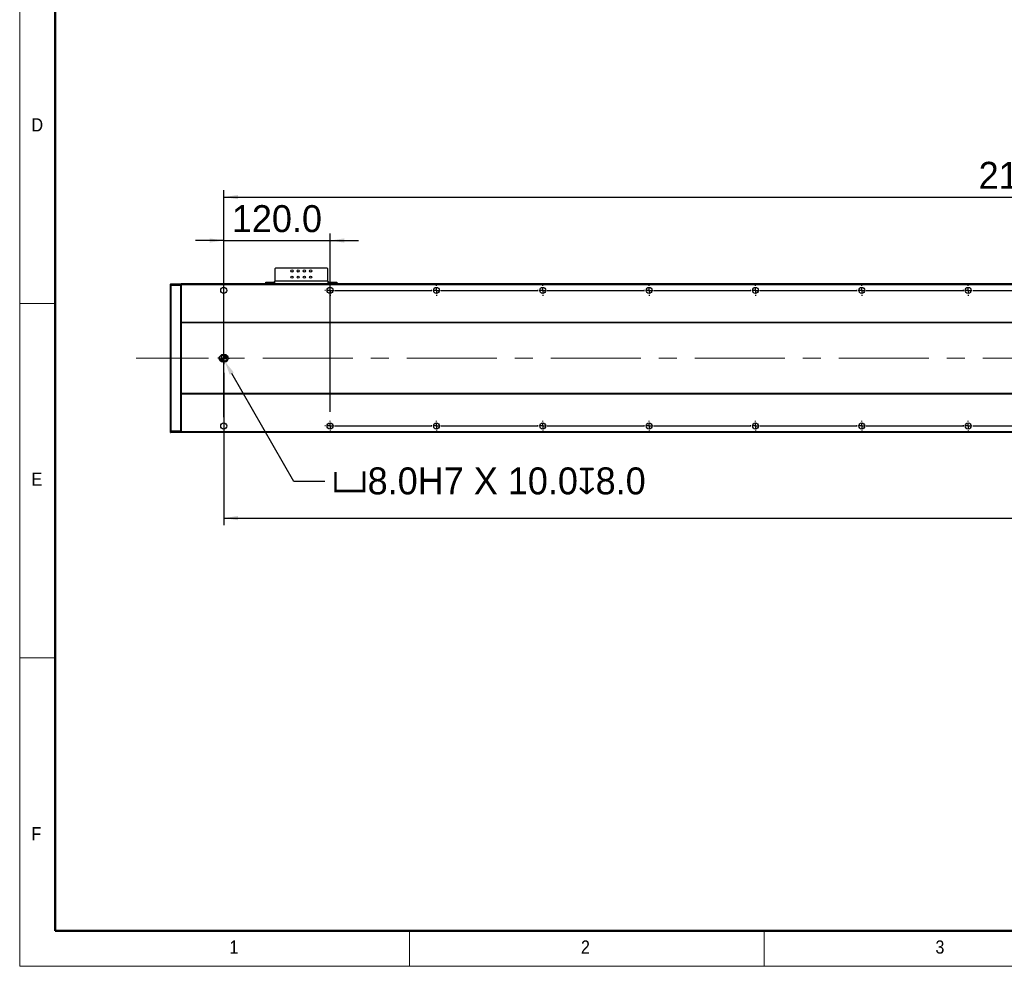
# Model space of a CAD drawing. Header units: millimetres. Extents: x 40 to 3320, y 40 to 2336.
# Tile 1 of 8: x 40 to 1151, y 40 to 1108. Entities that reach past the tile are written whole.
import ezdxf

# ---------------------------------------------------------------- set-up
doc = ezdxf.new("R2010")
doc.units = ezdxf.units.MM
doc.header["$LTSCALE"] = 8
doc.header["$PDSIZE"] = -1
doc.linetypes.add('CENTERX2', pattern=[20.32, 12.7, -2.54, 2.54, -2.54])
doc.layers.add('DIMNS', color=7, linetype='Continuous')
doc.styles.add('SLDTEXTSTYLE0', font='Gothic.ttf', dxfattribs={"width": 0.913})
doc.styles.add('SLDTEXTSTYLE7', font='txt')
doc.dimstyles.new('SLDDIMSTYLE0', dxfattribs={"dimtxt": 30.4, "dimasz": 16, "dimexe": 0, "dimexo": 0.0625, "dimgap": 7.6, "dimtad": 2, "dimdec": 1, "dimrnd": 1e-09, "dimzin": 4, "dimdsep": 46, "dimtxsty": 'SLDTEXTSTYLE7', "dimsah": 1, "dimcen": 0.09, "dimadec": 0, "dimazin": 1, "dimtfac": 1, "dimtdec": 1, "dimtmove": 0, "dimatfit": 0, "dimfxl": 0, "dimfrac": 2, "dimtolj": 1, "dimtzin": 12, "dimarcsym": 0})
doc.dimstyles.new('SLDDIMSTYLE5', dxfattribs={"dimtxt": 30.4, "dimasz": 16, "dimexe": 0, "dimexo": 0.0625, "dimgap": 7.6, "dimtad": 2, "dimdec": 1, "dimrnd": 1e-09, "dimzin": 4, "dimdsep": 46, "dimtxsty": 'SLDTEXTSTYLE7', "dimsah": 1, "dimcen": 0.09, "dimadec": 0, "dimazin": 1, "dimtfac": 1, "dimtdec": 1, "dimtofl": 0, "dimtmove": 0, "dimatfit": 3, "dimfxl": 0, "dimfrac": 2, "dimtolj": 1, "dimtzin": 12, "dimarcsym": 0})
doc.dimstyles.new('SLDDIMSTYLE8', dxfattribs={"dimtxt": 30.4, "dimasz": 16, "dimexe": 0, "dimexo": 0.0625, "dimgap": 7.6, "dimtad": 0, "dimtih": 1, "dimtoh": 1, "dimdec": 1, "dimrnd": 1e-09, "dimzin": 4, "dimdsep": 46, "dimtxsty": 'SLDTEXTSTYLE7', "dimsah": 1, "dimcen": 0, "dimadec": 0, "dimazin": 1, "dimtfac": 1, "dimtdec": 1, "dimtofl": 0, "dimtmove": 0, "dimatfit": 3, "dimfxl": 0, "dimfrac": 2, "dimtolj": 1, "dimtzin": 12, "dimarcsym": 0})

# ---------------------------------------------------------------- blocks, each defined once
blk = doc.blocks.new('_D_20')
at = {"layer": 'DIMNS'}
for p, q in [((2430.3, 716.2), (2430.3, 537.9)), ((270.3, 709.7), (270.3, 537.9)), ((270.3, 545.9), (2430.3, 545.9))]:
    blk.add_line(p, q, dxfattribs=at)
for points in [[(270.3, 545.9), (286.3, 543.5), (286.3, 548.3)], [(2430.3, 545.9), (2414.3, 548.3), (2414.3, 543.5)]]:
    blk.add_solid(points, dxfattribs=at)
at = {"layer": 'DIMNS', "insert": (1287.5, 585.7), "char_height": 30.4, "attachment_point": 1, "style": 'SLDTEXTSTYLE7'}
blk.add_mtext('2160.0', dxfattribs=at)
blk = doc.blocks.new('_D_23')
at = {"layer": 'DIMNS'}
for p, q in [((270.3, 660), (270.3, 916.2)), ((2430.3, 660), (2430.3, 916.2)), ((270.3, 908.2), (2430.3, 908.2))]:
    blk.add_line(p, q, dxfattribs=at)
for points in [[(270.3, 908.2), (286.3, 905.8), (286.3, 910.6)], [(2430.3, 908.2), (2414.3, 910.6), (2414.3, 905.8)]]:
    blk.add_solid(points, dxfattribs=at)
at = {"layer": 'DIMNS', "char_height": 30.4, "attachment_point": 1, "style": 'SLDTEXTSTYLE7'}
for s, insert in [('2160.0', (1122.1, 948)), ('=18×120.0(PITCH)', (1240.9, 948))]:
    blk.add_mtext(s, dxfattribs=dict(at, insert=insert))
blk = doc.blocks.new('_D_24')
at = {"layer": 'DIMNS'}
for p, q in [((270.3, 660), (270.3, 867.2)), ((390.3, 666), (390.3, 867.2)), ((270.3, 859.2), (238.3, 859.2)), ((270.3, 859.2), (390.3, 859.2)), ((390.3, 859.2), (422.3, 859.2))]:
    blk.add_line(p, q, dxfattribs=at)
for points in [[(270.3, 859.2), (254.3, 861.6), (254.3, 856.8)], [(390.3, 859.2), (406.3, 856.8), (406.3, 861.6)]]:
    blk.add_solid(points, dxfattribs=at)
at = {"layer": 'DIMNS', "insert": (279.4, 899.1), "char_height": 30.4, "attachment_point": 1, "style": 'SLDTEXTSTYLE7'}
blk.add_mtext('120.0', dxfattribs=at)
blk = doc.blocks.new('_D_25')
at = {"layer": 'Defpoints', "color": 0}
for p in [(269.3, 726.4), (271.3, 722.9)]:
    blk.add_point(p, dxfattribs=at)
at = {"layer": 'DIMNS', "color": 0, "lineweight": -2}
for p, q in [((349.5, 587.3), (279.3, 709)), ((384.5, 587.3), (349.5, 587.3))]:
    blk.add_line(p, q, dxfattribs=at)
at = {"layer": 'DIMNS', "color": 0}
blk.add_solid([(281.6, 710.4), (277, 707.7), (271.3, 722.9)], dxfattribs=at)
at = {"layer": 'DIMNS', "color": 0, "insert": (392.1, 603.1), "char_height": 30.4, "attachment_point": 1, "style": 'SLDTEXTSTYLE7'}
blk.add_mtext('\\A1;{\\fGDT|b0|i0|c134|p2;v}8.0H7 X 10.0{\\fGDT|b0|i0|c134|p2;x}8.0', dxfattribs=at)
blk = doc.blocks.new('SW_CENTERMARKSYMBOL_0')
at = {"layer": 'DIMNS', "color": 0}
for p, q in [((-5.08, 0), (-6.54, 0)), ((0, 0), (-2.54, 0)), ((0, 5.08), (0, 6.54)), ((0, 0), (0, 2.54)), ((0, 0), (0, -2.54)), ((0, 0), (2.54, 0)), ((5.08, 0), (6.54, 0)), ((0, -5.08), (0, -6.54))]:
    blk.add_line(p, q, dxfattribs=at)
blk = doc.blocks.new('SW_CENTERMARKSYMBOL_1')
at = {"layer": 'DIMNS', "color": 0}
for p, q in [((-5.08, 0), (-5.94, 0)), ((0, 0), (-2.54, 0)), ((0, 5.08), (0, 5.94)), ((0, 0), (0, 2.54)), ((0, 0), (0, -2.54)), ((0, 0), (2.54, 0)), ((5.08, 0), (114.92, 0)), ((114.92, 0), (114.06, 0)), ((120, 0), (117.46, 0)), ((120, 0), (117.46, 0)), ((120, 5.08), (120, 5.94)), ((120, 0), (120, 2.54)), ((120, 0), (120, 2.54)), ((120, 0), (120, -2.54)), ((120, 0), (122.54, 0)), ((120, 0), (120, -2.54)), ((120, 0), (122.54, 0)), ((125.08, 0), (125.94, 0)), ((125.08, 0), (234.92, 0)), ((234.92, 0), (234.06, 0)), ((240, 0), (237.46, 0)), ((240, 0), (237.46, 0)), ((240, 0), (237.46, 0)), ((240, 5.08), (240, 5.94)), ((240, 0), (240, 2.54)), ((240, 0), (240, 2.54)), ((240, 0), (240, 2.54)), ((240, 0), (240, -2.54)), ((240, 0), (242.54, 0)), ((240, 0), (240, -2.54)), ((240, 0), (242.54, 0)), ((240, 0), (240, -2.54)), ((240, 0), (242.54, 0)), ((245.08, 0), (245.94, 0)), ((245.08, 0), (354.92, 0)), ((354.92, 0), (354.06, 0)), ((360, 0), (357.46, 0)), ((360, 0), (357.46, 0)), ((360, 0), (357.46, 0)), ((360, 0), (357.46, 0)), ((360, 5.08), (360, 5.94)), ((360, 0), (360, 2.54)), ((360, 0), (360, 2.54)), ((360, 0), (360, 2.54)), ((360, 0), (360, 2.54)), ((360, 0), (360, -2.54)), ((360, 0), (362.54, 0)), ((360, 0), (360, -2.54)), ((360, 0), (362.54, 0)), ((360, 0), (360, -2.54)), ((360, 0), (362.54, 0)), ((360, 0), (360, -2.54)), ((360, 0), (362.54, 0)), ((365.08, 0), (365.94, 0)), ((365.08, 0), (474.92, 0)), ((474.92, 0), (474.06, 0)), ((480, 0), (477.46, 0)), ((480, 0), (477.46, 0)), ((480, 0), (477.46, 0)), ((480, 0), (477.46, 0)), ((480, 0), (477.46, 0)), ((480, 5.08), (480, 5.94)), ((480, 0), (480, 2.54)), ((480, 0), (480, 2.54)), ((480, 0), (480, 2.54)), ((480, 0), (480, 2.54)), ((480, 0), (480, 2.54)), ((480, 0), (480, -2.54)), ((480, 0), (482.54, 0)), ((480, 0), (480, -2.54)), ((480, 0), (482.54, 0)), ((480, 0), (480, -2.54)), ((480, 0), (482.54, 0)), ((480, 0), (480, -2.54)), ((480, 0), (482.54, 0)), ((480, 0), (480, -2.54)), ((480, 0), (482.54, 0)), ((485.08, 0), (485.94, 0)), ((485.08, 0), (594.92, 0)), ((594.92, 0), (594.06, 0)), ((600, 0), (597.46, 0)), ((600, 0), (597.46, 0)), ((600, 0), (597.46, 0)), ((600, 0), (597.46, 0)), ((600, 0), (597.46, 0)), ((600, 0), (597.46, 0)), ((600, 5.08), (600, 5.94)), ((600, 0), (600, 2.54)), ((600, 0), (600, 2.54)), ((600, 0), (600, 2.54)), ((600, 0), (600, 2.54)), ((600, 0), (600, 2.54)), ((600, 0), (600, 2.54)), ((600, 0), (600, -2.54)), ((600, 0), (602.54, 0)), ((600, 0), (600, -2.54)), ((600, 0), (602.54, 0)), ((600, 0), (600, -2.54)), ((600, 0), (602.54, 0)), ((600, 0), (600, -2.54)), ((600, 0), (602.54, 0)), ((600, 0), (600, -2.54)), ((600, 0), (602.54, 0)), ((600, 0), (600, -2.54)), ((600, 0), (602.54, 0)), ((605.08, 0), (605.94, 0)), ((605.08, 0), (714.92, 0)), ((714.92, 0), (714.06, 0)), ((720, 0), (717.46, 0)), ((720, 0), (717.46, 0)), ((720, 0), (717.46, 0)), ((720, 0), (717.46, 0)), ((720, 0), (717.46, 0)), ((720, 0), (717.46, 0)), ((720, 0), (717.46, 0)), ((720, 5.08), (720, 5.94)), ((720, 0), (720, 2.54)), ((720, 0), (720, 2.54)), ((720, 0), (720, 2.54)), ((720, 0), (720, 2.54)), ((720, 0), (720, 2.54)), ((720, 0), (720, 2.54)), ((720, 0), (720, 2.54)), ((720, 0), (720, -2.54)), ((720, 0), (722.54, 0)), ((720, 0), (720, -2.54)), ((720, 0), (722.54, 0)), ((720, 0), (720, -2.54)), ((720, 0), (722.54, 0)), ((720, 0), (720, -2.54)), ((720, 0), (722.54, 0)), ((720, 0), (720, -2.54)), ((720, 0), (722.54, 0)), ((720, 0), (720, -2.54)), ((720, 0), (722.54, 0)), ((720, 0), (720, -2.54)), ((720, 0), (722.54, 0)), ((725.08, 0), (725.94, 0)), ((725.08, 0), (834.92, 0)), ((0, -5.08), (0, -5.94)), ((120, -5.08), (120, -5.94)), ((240, -5.08), (240, -5.94)), ((360, -5.08), (360, -5.94)), ((480, -5.08), (480, -5.94)), ((600, -5.08), (600, -5.94)), ((720, -5.08), (720, -5.94))]:
    blk.add_line(p, q, dxfattribs=at)
blk = doc.blocks.new('SW_CENTERMARKSYMBOL_2')
at = {"layer": 'DIMNS', "color": 0}
for p, q in [((-5.08, 0), (-5.94, 0)), ((0, 0), (-2.54, 0)), ((0, 5.08), (0, 5.94)), ((0, 0), (0, 2.54)), ((0, 0), (0, -2.54)), ((0, 0), (2.54, 0)), ((5.08, 0), (114.92, 0)), ((114.92, 0), (114.06, 0)), ((120, 0), (117.46, 0)), ((120, 0), (117.46, 0)), ((120, 5.08), (120, 5.94)), ((120, 0), (120, 2.54)), ((120, 0), (120, 2.54)), ((120, 0), (120, -2.54)), ((120, 0), (122.54, 0)), ((120, 0), (120, -2.54)), ((120, 0), (122.54, 0)), ((125.08, 0), (125.94, 0)), ((125.08, 0), (234.92, 0)), ((234.92, 0), (234.06, 0)), ((240, 0), (237.46, 0)), ((240, 0), (237.46, 0)), ((240, 0), (237.46, 0)), ((240, 5.08), (240, 5.94)), ((240, 0), (240, 2.54)), ((240, 0), (240, 2.54)), ((240, 0), (240, 2.54)), ((240, 0), (240, -2.54)), ((240, 0), (242.54, 0)), ((240, 0), (240, -2.54)), ((240, 0), (242.54, 0)), ((240, 0), (240, -2.54)), ((240, 0), (242.54, 0)), ((245.08, 0), (245.94, 0)), ((245.08, 0), (354.92, 0)), ((354.92, 0), (354.06, 0)), ((360, 0), (357.46, 0)), ((360, 0), (357.46, 0)), ((360, 0), (357.46, 0)), ((360, 0), (357.46, 0)), ((360, 5.08), (360, 5.94)), ((360, 0), (360, 2.54)), ((360, 0), (360, 2.54)), ((360, 0), (360, 2.54)), ((360, 0), (360, 2.54)), ((360, 0), (360, -2.54)), ((360, 0), (362.54, 0)), ((360, 0), (360, -2.54)), ((360, 0), (362.54, 0)), ((360, 0), (360, -2.54)), ((360, 0), (362.54, 0)), ((360, 0), (360, -2.54)), ((360, 0), (362.54, 0)), ((365.08, 0), (365.94, 0)), ((365.08, 0), (474.92, 0)), ((474.92, 0), (474.06, 0)), ((480, 0), (477.46, 0)), ((480, 0), (477.46, 0)), ((480, 0), (477.46, 0)), ((480, 0), (477.46, 0)), ((480, 0), (477.46, 0)), ((480, 5.08), (480, 5.94)), ((480, 0), (480, 2.54)), ((480, 0), (480, 2.54)), ((480, 0), (480, 2.54)), ((480, 0), (480, 2.54)), ((480, 0), (480, 2.54)), ((480, 0), (480, -2.54)), ((480, 0), (482.54, 0)), ((480, 0), (480, -2.54)), ((480, 0), (482.54, 0)), ((480, 0), (480, -2.54)), ((480, 0), (482.54, 0)), ((480, 0), (480, -2.54)), ((480, 0), (482.54, 0)), ((480, 0), (480, -2.54)), ((480, 0), (482.54, 0)), ((485.08, 0), (485.94, 0)), ((485.08, 0), (594.92, 0)), ((594.92, 0), (594.06, 0)), ((600, 0), (597.46, 0)), ((600, 0), (597.46, 0)), ((600, 0), (597.46, 0)), ((600, 0), (597.46, 0)), ((600, 0), (597.46, 0)), ((600, 0), (597.46, 0)), ((600, 5.08), (600, 5.94)), ((600, 0), (600, 2.54)), ((600, 0), (600, 2.54)), ((600, 0), (600, 2.54)), ((600, 0), (600, 2.54)), ((600, 0), (600, 2.54)), ((600, 0), (600, 2.54)), ((600, 0), (600, -2.54)), ((600, 0), (602.54, 0)), ((600, 0), (600, -2.54)), ((600, 0), (602.54, 0)), ((600, 0), (600, -2.54)), ((600, 0), (602.54, 0)), ((600, 0), (600, -2.54)), ((600, 0), (602.54, 0)), ((600, 0), (600, -2.54)), ((600, 0), (602.54, 0)), ((600, 0), (600, -2.54)), ((600, 0), (602.54, 0)), ((605.08, 0), (605.94, 0)), ((605.08, 0), (714.92, 0)), ((714.92, 0), (714.06, 0)), ((720, 0), (717.46, 0)), ((720, 0), (717.46, 0)), ((720, 0), (717.46, 0)), ((720, 0), (717.46, 0)), ((720, 0), (717.46, 0)), ((720, 0), (717.46, 0)), ((720, 0), (717.46, 0)), ((720, 5.08), (720, 5.94)), ((720, 0), (720, 2.54)), ((720, 0), (720, 2.54)), ((720, 0), (720, 2.54)), ((720, 0), (720, 2.54)), ((720, 0), (720, 2.54)), ((720, 0), (720, 2.54)), ((720, 0), (720, 2.54)), ((720, 0), (720, -2.54)), ((720, 0), (722.54, 0)), ((720, 0), (720, -2.54)), ((720, 0), (722.54, 0)), ((720, 0), (720, -2.54)), ((720, 0), (722.54, 0)), ((720, 0), (720, -2.54)), ((720, 0), (722.54, 0)), ((720, 0), (720, -2.54)), ((720, 0), (722.54, 0)), ((720, 0), (720, -2.54)), ((720, 0), (722.54, 0)), ((720, 0), (720, -2.54)), ((720, 0), (722.54, 0)), ((725.08, 0), (725.94, 0)), ((725.08, 0), (834.92, 0)), ((0, -5.08), (0, -5.94)), ((120, -5.08), (120, -5.94)), ((240, -5.08), (240, -5.94)), ((360, -5.08), (360, -5.94)), ((480, -5.08), (480, -5.94)), ((600, -5.08), (600, -5.94)), ((720, -5.08), (720, -5.94))]:
    blk.add_line(p, q, dxfattribs=at)
blk = doc.blocks.new('SW_DOWELSYMBOL_2')
at = {"linetype": 'Continuous', "lineweight": 18}
h = blk.add_hatch(color=0, dxfattribs=at)
edge = h.paths.add_edge_path(flags=0)
edge.add_arc((0, 0), 4, 180, 270)
edge.add_line((0, -4), (0, 0))
edge.add_line((0, 0), (-4, 0))
h = blk.add_hatch(color=0, dxfattribs=at)
edge = h.paths.add_edge_path(flags=0)
edge.add_arc((0, 0), 4, 0, 90)
edge.add_line((0, 4), (0, 0))
edge.add_line((0, 0), (4, 0))
at = {"layer": 'DIMNS', "color": 0}
blk.add_circle((0, 0), 4, dxfattribs=at)
blk = doc.blocks.new('SW_DOWELSYMBOL_3')
at = {"linetype": 'Continuous', "lineweight": 18}
h = blk.add_hatch(color=0, dxfattribs=at)
edge = h.paths.add_edge_path(flags=0)
edge.add_arc((0, 0), 4, 180, 270)
edge.add_line((0, -4), (0, 0))
edge.add_line((0, 0), (-4, 0))
h = blk.add_hatch(color=0, dxfattribs=at)
edge = h.paths.add_edge_path(flags=0)
edge.add_arc((0, 0), 4, 0, 90)
edge.add_line((0, 4), (0, 0))
edge.add_line((0, 0), (4, 0))
at = {"layer": 'DIMNS', "color": 0}
blk.add_circle((0, 0), 4, dxfattribs=at)

msp = doc.modelspace()

# ---------------------------------------------------------------- linework, layer by layer
at = {"color": 7, "linetype": 'Continuous', "lineweight": 18}
for p, q in [((40, 2336), (40, 40)), ((80, 2296), (80, 80)), ((40, 788), (80, 788)), ((80, 388), (40, 388)), ((80, 80), (3280, 80)), ((480, 40), (480, 80)), ((880, 80), (880, 40)), ((984, 80), (3280, 80)), ((40, 40), (3320, 40))]:
    msp.add_line(p, q, dxfattribs=at)
at = {"color": 7, "linetype": 'Continuous', "lineweight": 50}
for p, q in [((80, 2296), (80, 80)), ((80, 80), (3280, 80))]:
    msp.add_line(p, q, dxfattribs=at)
at = {"color": 7, "linetype": 'Continuous', "lineweight": 25}
for p, q in [((328.76, 828.15), (327.76, 827.15)), ((327.76, 827.15), (327.76, 813.35)), ((386.76, 828.15), (328.76, 828.15)), ((387.76, 827.15), (386.76, 828.15)), ((387.76, 813.35), (387.76, 827.15)), ((317.76, 810.35), (317.76, 812.35)), ((317.76, 812.35), (318.76, 812.35)), ((318.76, 812.35), (318.76, 810.35)), ((318.76, 812.35), (326.76, 812.35)), ((326.76, 812.35), (326.76, 810.35)), ((327.76, 812.35), (326.76, 812.35)), ((387.76, 813.35), (327.76, 813.35)), ((327.76, 810.35), (327.76, 813.35)), ((387.76, 813.35), (387.76, 810.35)), ((388.76, 812.35), (387.76, 812.35)), ((388.76, 812.35), (388.76, 810.35)), ((388.76, 812.35), (396.76, 812.35)), ((396.76, 810.35), (396.76, 812.35)), ((396.76, 812.35), (397.76, 812.35)), ((397.76, 812.35), (397.76, 810.35)), ((210.26, 810.05), (210.56, 810.35)), ((210.26, 808.23), (210.26, 810.05)), ((210.26, 808.23), (210.56, 808.35)), ((210.26, 644.48), (210.26, 808.23)), ((210.56, 810.35), (210.56, 808.35)), ((210.56, 810.35), (221.96, 810.35)), ((210.56, 808.35), (210.56, 644.35)), ((221.96, 808.35), (210.56, 808.35)), ((221.96, 808.35), (221.96, 810.35)), ((222.26, 810.05), (221.96, 810.35)), ((221.96, 644.35), (221.96, 808.35)), ((222.26, 808.23), (221.96, 808.35)), ((2478.26, 810.35), (222.26, 810.35)), ((222.26, 810.35), (222.26, 809.35)), ((2478.26, 809.35), (222.26, 809.35)), ((222.26, 809.35), (222.26, 766.85)), ((2478.26, 766.85), (222.26, 766.85)), ((222.26, 766.85), (222.26, 766.35)), ((2478.26, 766.35), (222.26, 766.35)), ((222.26, 766.35), (222.26, 686.35)), ((271.26, 730.35), (269.26, 730.35)), ((269.26, 722.35), (271.26, 722.35)), ((2478.26, 686.35), (222.26, 686.35)), ((222.26, 686.35), (222.26, 685.85)), ((2478.26, 685.85), (222.26, 685.85)), ((222.26, 685.85), (222.26, 643.35)), ((210.26, 642.65), (210.26, 644.48)), ((210.26, 644.48), (210.56, 644.35)), ((222.26, 644.48), (221.96, 644.35)), ((210.26, 642.65), (210.56, 642.35)), ((210.56, 644.35), (210.56, 642.35)), ((210.56, 644.35), (221.96, 644.35)), ((221.96, 642.35), (210.56, 642.35)), ((221.96, 642.35), (221.96, 644.35)), ((222.26, 642.65), (221.96, 642.35)), ((2478.26, 643.35), (222.26, 643.35)), ((222.26, 643.35), (222.26, 642.35)), ((2478.26, 642.35), (222.26, 642.35))]:
    msp.add_line(p, q, dxfattribs=at)
for centre, radius in [((347.26, 824.85), 1.25), ((354.26, 824.85), 1.25), ((361.26, 824.85), 1.25), ((368.26, 824.85), 1.25), ((347.26, 817.85), 1.25), ((354.26, 817.85), 1.25), ((361.26, 817.85), 1.25), ((368.26, 817.85), 1.25), ((270.26, 802.85), 3.4), ((390.26, 802.85), 3.4), ((510.26, 802.85), 3.4), ((630.26, 802.85), 3.4), ((750.26, 802.85), 3.4), ((870.26, 802.85), 3.4), ((990.26, 802.85), 3.4), ((1110.26, 802.85), 3.4), ((270.26, 649.85), 3.4), ((390.26, 649.85), 3.4), ((510.26, 649.85), 3.4), ((630.26, 649.85), 3.4), ((750.26, 649.85), 3.4), ((870.26, 649.85), 3.4), ((990.26, 649.85), 3.4), ((1110.26, 649.85), 3.4)]:
    msp.add_circle(centre, radius, dxfattribs=at)
for centre, start, end in [((269.26, 726.35), 90, 270), ((271.26, 726.35), 270, 90)]:
    msp.add_arc(centre, 4, start, end, dxfattribs=at)
at = {"layer": 'DIMNS', "linetype": 'CENTERX2', "lineweight": 18}
msp.add_line((2529.06, 726.35), (171.46, 726.35), dxfattribs=at)

# ---------------------------------------------------------------- block references
at = {"layer": 'DIMNS'}
for name, p in [('SW_CENTERMARKSYMBOL_1', (390.26, 802.85)), ('SW_CENTERMARKSYMBOL_0', (270.26, 726.35)), ('SW_DOWELSYMBOL_2', (269.26, 726.35)), ('SW_DOWELSYMBOL_3', (271.26, 726.35)), ('SW_CENTERMARKSYMBOL_2', (390.26, 649.85))]:
    msp.add_blockref(name, p, dxfattribs=at)

# ---------------------------------------------------------------- texts
at = {"color": 7, "linetype": 'Continuous', "lineweight": 0, "char_height": 14.82, "attachment_point": 1, "style": 'SLDTEXTSTYLE0'}
for s, insert in [('D', (53.33, 997.17)), ('E', (53.33, 597.17)), ('F', (53.33, 197.17)), ('1', (276.67, 69.17)), ('2', (673.33, 69.17)), ('3', (1073.33, 69.17))]:
    msp.add_mtext(s, dxfattribs=dict(at, insert=insert))

# ---------------------------------------------------------------- dimensions: what is measured, and where the dimension line sits
at = {"layer": 'DIMNS'}
dim = msp.add_linear_dim(base=(2430.26, 908.15), p1=(270.26, 649.85), p2=(2430.26, 649.85), angle=0, text='<>=18×120.0(PITCH)', dimstyle='SLDDIMSTYLE5', dxfattribs=at)
dim.commit()
dim.dimension.update_dxf_attribs({"geometry": '_D_23', "text_midpoint": (1346.89, 908.15), "dimtype": 160})
dim = msp.add_linear_dim(base=(390.26, 859.24), p1=(270.26, 649.85), p2=(390.26, 655.79), dimstyle='SLDDIMSTYLE0', dxfattribs=at)
dim.commit()
dim.dimension.update_dxf_attribs({"geometry": '_D_24', "text_midpoint": (327.78, 859.24), "dimtype": 160})
dim = msp.add_radius_dim(center=(269.26, 726.35), mpoint=(271.26, 722.89), text='{\\fGDT|b0|i0|c134|p2;v}8.0H7 X 10.0{\\fGDT|b0|i0|c134|p2;x}8.0', dimstyle='SLDDIMSTYLE8', override={"dimpost": '<>'}, dxfattribs=at)
dim.commit()
dim.dimension.update_dxf_attribs({"geometry": '_D_25', "text_midpoint": (591.16, 587.3), "dimtype": 164})
dim = msp.add_linear_dim(base=(2430.26, 545.85), p1=(270.26, 719.81), p2=(2430.26, 726.35), angle=0, dimstyle='SLDDIMSTYLE5', dxfattribs=at)
dim.commit()
dim.dimension.update_dxf_attribs({"geometry": '_D_20', "text_midpoint": (1346.89, 545.85), "dimtype": 160})

doc.saveas('drawing.dxf')
